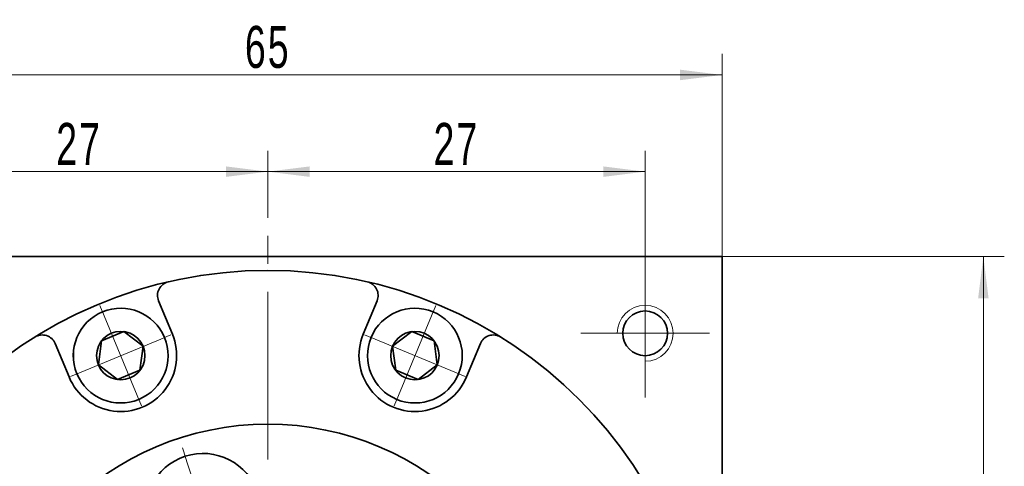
# Model space of a CAD drawing. Header units: millimetres. Extents: x -54 to 458, y -16 to 346.
# Tile 6 of 6: x 258 to 328, y 269 to 301. Entities that reach past the tile are written whole.
import ezdxf

# ---------------------------------------------------------------- set-up
doc = ezdxf.new("R2010")
doc.units = ezdxf.units.MM
doc.set_wipeout_variables(frame=1)
doc.linetypes.add('点画线', pattern=[18, 12, -2, 2, -2])
doc.layers.get('0').update_dxf_attribs({"lineweight": 35})
for name, color, linetype, lineweight in [('中心线层', 1, '点画线', 18), ('尺寸线层', 3, 'Continuous', 18), ('粗实线层', 7, 'Continuous', 35)]:
    doc.layers.add(name, color=color, linetype=linetype, lineweight=lineweight)
doc.styles.add('标准', font='txt', dxfattribs={"width": 0.667})
doc.dimstyles.new('a4-1-1', dxfattribs={"dimtxt": 3, "dimasz": 3, "dimexe": 1.5, "dimexo": 0, "dimgap": 0.5, "dimtad": 1, "dimdec": 3, "dimdsep": 46, "dimtxsty": '标准', "dimblk": '_CAXARROW', "dimcen": 0, "dimdle": 4, "dimazin": 2, "dimtfac": 0.707107, "dimtdec": 3, "dimtix": 1, "dimtmove": 2, "dimatfit": 3, "dimfxl": 1, "dimfrac": 2, "dimtolj": 1, "dimtzin": 0, "dimarcsym": 1})

# ---------------------------------------------------------------- blocks, each defined once
blk = doc.blocks.new('*X6')
at = {"layer": '尺寸线层', "linetype": 'Continuous', "transparency": 16777216}
for points in [[(248.359, 290.428), (251.359, 290.803), (251.359, 290.053)], [(275.359, 290.428), (272.359, 290.803), (272.359, 290.053)]]:
    blk.add_hatch(color=0, dxfattribs=at).paths.add_polyline_path(points, flags=0)
at = {"layer": '尺寸线层', "color": 0, "linetype": 'Continuous', "transparency": 16777216}
for p, q in [((248.359, 283.464), (248.359, 291.928)), ((275.359, 287.136), (275.359, 291.928)), ((248.359, 290.428), (275.359, 290.428))]:
    blk.add_line(p, q, dxfattribs=at)
at = {"layer": '尺寸线层', "color": 0, "transparency": 16777216, "insert": (261.859, 292.411), "char_height": 3, "width": 6, "attachment_point": 5, "line_spacing_factor": 1.15057, "style": '标准'}
blk.add_mtext('\\T1.1;27', dxfattribs=at)
blk = doc.blocks.new('_CAXARROW')
blk.add_hatch(color=0).paths.add_polyline_path([(0, 0), (-1, 0.125), (-1, -0.125)], flags=0)
blk = doc.blocks.new('*X7')
at = {"layer": '尺寸线层', "linetype": 'Continuous', "transparency": 16777216}
for points in [[(275.359, 290.428), (278.359, 290.803), (278.359, 290.053)], [(302.359, 290.428), (299.359, 290.803), (299.359, 290.053)]]:
    blk.add_hatch(color=0, dxfattribs=at).paths.add_polyline_path(points, flags=0)
at = {"layer": '尺寸线层', "color": 0, "linetype": 'Continuous', "transparency": 16777216}
for p, q in [((275.359, 287.136), (275.359, 291.928)), ((302.359, 283.464), (302.359, 291.928)), ((275.359, 290.428), (302.359, 290.428))]:
    blk.add_line(p, q, dxfattribs=at)
at = {"layer": '尺寸线层', "color": 0, "transparency": 16777216, "insert": (288.859, 292.411), "char_height": 3, "width": 6, "attachment_point": 5, "line_spacing_factor": 1.15057, "style": '标准'}
blk.add_mtext('\\T1.1;27', dxfattribs=at)
blk = doc.blocks.new('*X11')
at = {"layer": '尺寸线层', "linetype": 'Continuous', "transparency": 16777216}
for points in [[(242.859, 297.346), (245.859, 297.721), (245.859, 296.971)], [(307.859, 297.346), (304.859, 297.721), (304.859, 296.971)]]:
    blk.add_hatch(color=0, dxfattribs=at).paths.add_polyline_path(points, flags=0)
at = {"layer": '尺寸线层', "color": 0, "linetype": 'Continuous', "transparency": 16777216}
for p, q in [((242.859, 284.364), (242.859, 298.846)), ((307.859, 284.364), (307.859, 298.846)), ((242.859, 297.346), (307.859, 297.346))]:
    blk.add_line(p, q, dxfattribs=at)
at = {"layer": '尺寸线层', "color": 0, "transparency": 16777216, "insert": (275.359, 299.329), "char_height": 3, "width": 6, "attachment_point": 5, "line_spacing_factor": 1.15057, "style": '标准'}
blk.add_mtext('\\T1.1;65', dxfattribs=at)
blk = doc.blocks.new('*X13')
at = {"layer": '尺寸线层', "linetype": 'Continuous', "transparency": 16777216}
for points in [[(326.557, 284.364), (326.932, 281.364), (326.182, 281.364)], [(326.557, 111.864), (326.932, 114.864), (326.182, 114.864)]]:
    blk.add_hatch(color=0, dxfattribs=at).paths.add_polyline_path(points, flags=0)
at = {"layer": '尺寸线层', "color": 0, "linetype": 'Continuous', "transparency": 16777216}
for p, q in [((307.859, 284.364), (328.057, 284.364)), ((326.557, 284.364), (326.557, 111.864)), ((305.359, 111.864), (328.057, 111.864))]:
    blk.add_line(p, q, dxfattribs=at)
at = {"layer": '尺寸线层', "color": 0, "transparency": 16777216, "insert": (324.565, 198.114), "char_height": 3, "width": 13.87072, "attachment_point": 5, "rotation": 90, "line_spacing_factor": 1.15057, "style": '标准'}
blk.add_mtext('\\T1.1;172.5', dxfattribs=at)
blk = doc.blocks.new('*X15')
at = {"layer": '中心线层', "linetype": '点画线', "lineweight": 18}
for p, q in [((0, -3.89), (0, 3.89)), ((-3.89, 0), (3.89, 0))]:
    blk.add_line(p, q, dxfattribs=at)
at = {"layer": '粗实线层'}
for p, q in [((-1.732, 0), (-0.866, 1.5)), ((-0.866, 1.5), (0.866, 1.5)), ((1.732, 0), (0.866, 1.5)), ((1.732, 0), (0.866, 1.5)), ((-1.732, 0), (-0.866, -1.5)), ((1.732, 0), (0.866, -1.5)), ((-0.866, -1.5), (0.866, -1.5))]:
    blk.add_line(p, q, dxfattribs=at)
blk.add_circle((0, 0), 1.732, dxfattribs=at)
for start, end in [(0, 180), (180, 360)]:
    blk.add_arc((0, 0), 3.39, start, end, dxfattribs=at)
blk = doc.blocks.new('*X27')
at = {"layer": '中心线层', "linetype": '点画线', "lineweight": 18}
for p, q in [((0, -4.765), (0, 4.765)), ((-4.765, 0), (4.765, 0))]:
    blk.add_line(p, q, dxfattribs=at)
at = {"layer": '粗实线层'}
for p, q in [((-2.309, 0), (-1.155, 2)), ((-1.155, 2), (1.155, 2)), ((2.309, 0), (1.155, 2)), ((2.309, 0), (1.155, 2)), ((-2.309, 0), (-1.155, -2)), ((2.309, 0), (1.155, -2)), ((-1.155, -2), (1.155, -2))]:
    blk.add_line(p, q, dxfattribs=at)
blk.add_circle((0, 0), 2.309, dxfattribs=at)
for start, end in [(0, 180), (180, 360)]:
    blk.add_arc((0, 0), 4.14, start, end, dxfattribs=at)
blk = doc.blocks.new('243gh_1')
at = {"layer": '粗实线层'}
blk.add_circle((0, 0), 8, dxfattribs=at)
blk.add_wipeout([(-10.86, 0), (-10.86, 0.024), (-10.86, 0.049), (-10.861, 0.073), (-10.861, 0.097), (-10.862, 0.121), (-10.863, 0.146), (-10.863, 0.17), (-10.865, 0.194), (-10.866, 0.218), (-10.867, 0.242), (-10.869, 0.267), (-10.87, 0.291), (-10.872, 0.315), (-10.874, 0.339), (-10.876, 0.363), (-10.878, 0.388), (-10.881, 0.412), (-10.883, 0.436), (-10.886, 0.46), (-10.888, 0.484), (-10.891, 0.508), (-10.894, 0.532), (-10.898, 0.556), (-10.901, 0.58), (-10.904, 0.604), (-10.908, 0.628), (-10.912, 0.652), (-10.916, 0.676), (-10.92, 0.7), (-10.924, 0.724), (-10.924, 0.724), (-10.962, 0.913), (-11.009, 1.1), (-11.064, 1.284), (-11.128, 1.465), (-11.2, 1.644), (-11.281, 1.819), (-11.369, 1.99), (-11.466, 2.156), (-11.57, 2.318), (-11.681, 2.475), (-11.8, 2.627), (-11.926, 2.773), (-12.058, 2.912), (-12.196, 3.046), (-12.341, 3.173), (-12.491, 3.293), (-12.647, 3.406), (-12.808, 3.512), (-12.974, 3.61), (-13.144, 3.7), (-13.318, 3.783), (-13.495, 3.857), (-13.676, 3.923), (-13.86, 3.98), (-14.046, 4.029), (-14.234, 4.069), (-14.424, 4.1), (-14.616, 4.122), (-14.808, 4.136), (-15, 4.14), (-15, 4.14), (-15.192, 4.136), (-15.384, 4.122), (-15.576, 4.1), (-15.766, 4.069), (-15.954, 4.029), (-16.14, 3.98), (-16.324, 3.923), (-16.505, 3.857), (-16.682, 3.783), (-16.856, 3.7), (-17.026, 3.61), (-17.192, 3.512), (-17.353, 3.406), (-17.509, 3.293), (-17.659, 3.173), (-17.804, 3.046), (-17.942, 2.912), (-18.074, 2.773), (-18.2, 2.627), (-18.319, 2.475), (-18.43, 2.318), (-18.534, 2.156), (-18.631, 1.99), (-18.719, 1.819), (-18.8, 1.644), (-18.872, 1.465), (-18.936, 1.284), (-18.991, 1.1), (-19.038, 0.913), (-19.076, 0.724), (-19.076, 0.724), (-19.08, 0.7), (-19.084, 0.676), (-19.088, 0.652), (-19.092, 0.628), (-19.096, 0.604), (-19.099, 0.58), (-19.102, 0.556), (-19.106, 0.532), (-19.109, 0.508), (-19.112, 0.484), (-19.114, 0.46), (-19.117, 0.436), (-19.119, 0.412), (-19.122, 0.388), (-19.124, 0.363), (-19.126, 0.339), (-19.128, 0.315), (-19.13, 0.291), (-19.131, 0.267), (-19.133, 0.242), (-19.134, 0.218), (-19.135, 0.194), (-19.137, 0.17), (-19.137, 0.146), (-19.138, 0.121), (-19.139, 0.097), (-19.139, 0.073), (-19.14, 0.049), (-19.14, 0.024), (-19.14, 0), (-19.14, 0), (-19.134, -0.217), (-19.117, -0.433), (-19.089, -0.648), (-19.05, -0.861), (-18.999, -1.072), (-18.937, -1.279), (-18.865, -1.484), (-18.782, -1.684), (-18.689, -1.88), (-18.585, -2.07), (-18.472, -2.255), (-18.349, -2.433), (-18.217, -2.605), (-18.077, -2.77), (-17.927, -2.927), (-17.77, -3.077), (-17.605, -3.217), (-17.433, -3.349), (-17.255, -3.472), (-17.07, -3.585), (-16.88, -3.689), (-16.684, -3.782), (-16.484, -3.865), (-16.279, -3.937), (-16.072, -3.999), (-15.861, -4.05), (-15.648, -4.089), (-15.433, -4.117), (-15.217, -4.134), (-15, -4.14), (-15, -4.14), (-14.783, -4.134), (-14.567, -4.117), (-14.352, -4.089), (-14.139, -4.05), (-13.928, -3.999), (-13.721, -3.937), (-13.516, -3.865), (-13.316, -3.782), (-13.12, -3.689), (-12.93, -3.585), (-12.745, -3.472), (-12.567, -3.349), (-12.395, -3.217), (-12.23, -3.077), (-12.073, -2.927), (-11.923, -2.77), (-11.783, -2.605), (-11.651, -2.433), (-11.528, -2.255), (-11.415, -2.07), (-11.311, -1.88), (-11.218, -1.684), (-11.135, -1.484), (-11.063, -1.279), (-11.001, -1.072), (-10.95, -0.861), (-10.911, -0.648), (-10.883, -0.433), (-10.866, -0.217)]).dxf.layer = '粗实线层'
blk.add_circle((0, 0), 20.5, dxfattribs=at)
blk.add_blockref('*X27', (-15, 0), dxfattribs=at)
for points in [[(-3.356, 10.328), (-3.333, 10.336), (-3.31, 10.344), (-3.287, 10.352), (-3.264, 10.36), (-3.241, 10.368), (-3.218, 10.376), (-3.196, 10.384), (-3.173, 10.393), (-3.15, 10.401), (-3.127, 10.41), (-3.105, 10.419), (-3.082, 10.428), (-3.06, 10.437), (-3.038, 10.447), (-3.015, 10.456), (-2.993, 10.466), (-2.971, 10.475), (-2.948, 10.485), (-2.926, 10.495), (-2.904, 10.505), (-2.882, 10.515), (-2.86, 10.526), (-2.838, 10.536), (-2.817, 10.547), (-2.795, 10.557), (-2.773, 10.568), (-2.751, 10.579), (-2.73, 10.59), (-2.708, 10.602), (-2.687, 10.613), (-2.687, 10.613), (-2.519, 10.707), (-2.356, 10.81), (-2.198, 10.919), (-2.045, 11.036), (-1.898, 11.16), (-1.756, 11.291), (-1.621, 11.428), (-1.492, 11.571), (-1.371, 11.72), (-1.256, 11.874), (-1.148, 12.034), (-1.048, 12.199), (-0.956, 12.368), (-0.872, 12.541), (-0.796, 12.717), (-0.728, 12.898), (-0.669, 13.081), (-0.618, 13.266), (-0.576, 13.454), (-0.542, 13.644), (-0.518, 13.835), (-0.502, 14.027), (-0.496, 14.219), (-0.498, 14.411), (-0.509, 14.604), (-0.529, 14.795), (-0.558, 14.985), (-0.596, 15.174), (-0.643, 15.361), (-0.698, 15.545), (-0.698, 15.545), (-0.762, 15.727), (-0.834, 15.905), (-0.914, 16.08), (-1.002, 16.251), (-1.099, 16.418), (-1.202, 16.58), (-1.314, 16.737), (-1.432, 16.889), (-1.558, 17.035), (-1.69, 17.175), (-1.828, 17.309), (-1.972, 17.436), (-2.123, 17.556), (-2.278, 17.669), (-2.439, 17.775), (-2.605, 17.874), (-2.775, 17.964), (-2.948, 18.047), (-3.126, 18.121), (-3.307, 18.187), (-3.491, 18.244), (-3.677, 18.293), (-3.865, 18.334), (-4.055, 18.365), (-4.246, 18.388), (-4.438, 18.401), (-4.63, 18.406), (-4.823, 18.402), (-5.015, 18.388), (-5.206, 18.366), (-5.206, 18.366), (-5.23, 18.363), (-5.254, 18.359), (-5.278, 18.356), (-5.302, 18.352), (-5.326, 18.348), (-5.35, 18.344), (-5.374, 18.339), (-5.398, 18.335), (-5.422, 18.33), (-5.445, 18.326), (-5.469, 18.321), (-5.493, 18.316), (-5.517, 18.311), (-5.54, 18.306), (-5.564, 18.3), (-5.588, 18.295), (-5.611, 18.289), (-5.635, 18.283), (-5.658, 18.277), (-5.682, 18.271), (-5.705, 18.265), (-5.729, 18.259), (-5.752, 18.252), (-5.775, 18.246), (-5.799, 18.239), (-5.822, 18.232), (-5.845, 18.225), (-5.868, 18.218), (-5.891, 18.211), (-5.915, 18.203), (-5.915, 18.203), (-6.119, 18.131), (-6.319, 18.048), (-6.515, 17.955), (-6.705, 17.851), (-6.89, 17.738), (-7.069, 17.615), (-7.241, 17.483), (-7.405, 17.342), (-7.563, 17.193), (-7.712, 17.036), (-7.853, 16.871), (-7.985, 16.699), (-8.107, 16.521), (-8.221, 16.336), (-8.324, 16.145), (-8.417, 15.95), (-8.5, 15.749), (-8.573, 15.545), (-8.634, 15.337), (-8.685, 15.127), (-8.724, 14.913), (-8.753, 14.699), (-8.77, 14.483), (-8.775, 14.266), (-8.77, 14.049), (-8.753, 13.833), (-8.724, 13.618), (-8.685, 13.405), (-8.634, 13.194), (-8.573, 12.987), (-8.573, 12.987), (-8.5, 12.782), (-8.417, 12.582), (-8.324, 12.386), (-8.221, 12.196), (-8.107, 12.011), (-7.985, 11.832), (-7.853, 11.66), (-7.712, 11.496), (-7.563, 11.338), (-7.405, 11.189), (-7.241, 11.048), (-7.069, 10.917), (-6.89, 10.794), (-6.705, 10.681), (-6.515, 10.577), (-6.319, 10.484), (-6.119, 10.401), (-5.915, 10.328), (-5.707, 10.267), (-5.496, 10.216), (-5.283, 10.177), (-5.068, 10.149), (-4.852, 10.132), (-4.635, 10.126), (-4.419, 10.132), (-4.203, 10.149), (-3.988, 10.177), (-3.775, 10.216), (-3.564, 10.267)], [(8.786, 6.383), (8.8, 6.364), (8.815, 6.344), (8.829, 6.325), (8.844, 6.306), (8.859, 6.286), (8.874, 6.267), (8.889, 6.248), (8.904, 6.229), (8.919, 6.21), (8.934, 6.191), (8.95, 6.173), (8.965, 6.154), (8.981, 6.135), (8.997, 6.117), (9.013, 6.099), (9.028, 6.08), (9.045, 6.062), (9.061, 6.044), (9.077, 6.026), (9.093, 6.008), (9.11, 5.991), (9.127, 5.973), (9.143, 5.955), (9.16, 5.938), (9.177, 5.92), (9.194, 5.903), (9.211, 5.886), (9.228, 5.869), (9.246, 5.852), (9.263, 5.835), (9.263, 5.835), (9.405, 5.705), (9.553, 5.581), (9.706, 5.465), (9.864, 5.355), (10.027, 5.253), (10.195, 5.159), (10.368, 5.073), (10.543, 4.995), (10.723, 4.925), (10.905, 4.864), (11.09, 4.811), (11.278, 4.767), (11.467, 4.731), (11.657, 4.704), (11.849, 4.687), (12.041, 4.678), (12.234, 4.678), (12.426, 4.687), (12.618, 4.705), (12.808, 4.732), (12.998, 4.768), (13.185, 4.812), (13.37, 4.865), (13.552, 4.927), (13.732, 4.997), (13.907, 5.075), (14.079, 5.162), (14.247, 5.256), (14.41, 5.358), (14.569, 5.467), (14.569, 5.467), (14.722, 5.584), (14.869, 5.708), (15.011, 5.838), (15.146, 5.975), (15.275, 6.118), (15.397, 6.267), (15.512, 6.421), (15.62, 6.581), (15.72, 6.745), (15.812, 6.914), (15.897, 7.087), (15.973, 7.264), (16.041, 7.444), (16.101, 7.627), (16.152, 7.813), (16.194, 8), (16.228, 8.19), (16.252, 8.381), (16.268, 8.573), (16.275, 8.765), (16.273, 8.958), (16.262, 9.15), (16.242, 9.341), (16.213, 9.531), (16.175, 9.72), (16.129, 9.907), (16.074, 10.092), (16.011, 10.273), (15.939, 10.452), (15.859, 10.627), (15.859, 10.627), (15.848, 10.649), (15.837, 10.67), (15.826, 10.692), (15.815, 10.714), (15.804, 10.735), (15.793, 10.757), (15.781, 10.778), (15.77, 10.799), (15.758, 10.821), (15.746, 10.842), (15.734, 10.863), (15.722, 10.884), (15.71, 10.905), (15.698, 10.926), (15.685, 10.947), (15.673, 10.968), (15.66, 10.988), (15.647, 11.009), (15.634, 11.029), (15.621, 11.05), (15.608, 11.07), (15.595, 11.091), (15.582, 11.111), (15.568, 11.131), (15.554, 11.151), (15.541, 11.171), (15.527, 11.191), (15.513, 11.211), (15.499, 11.231), (15.485, 11.25), (15.485, 11.25), (15.353, 11.422), (15.212, 11.587), (15.063, 11.744), (14.905, 11.893), (14.741, 12.034), (14.569, 12.166), (14.39, 12.289), (14.205, 12.402), (14.015, 12.506), (13.819, 12.599), (13.619, 12.682), (13.415, 12.754), (13.207, 12.816), (12.996, 12.866), (12.783, 12.906), (12.568, 12.934), (12.352, 12.951), (12.135, 12.957), (11.919, 12.951), (11.703, 12.934), (11.488, 12.906), (11.275, 12.866), (11.064, 12.816), (10.856, 12.754), (10.652, 12.682), (10.451, 12.599), (10.256, 12.506), (10.065, 12.402), (9.88, 12.289), (9.702, 12.166), (9.702, 12.166), (9.53, 12.034), (9.365, 11.893), (9.208, 11.744), (9.059, 11.587), (8.918, 11.422), (8.786, 11.25), (8.663, 11.072), (8.55, 10.887), (8.446, 10.696), (8.353, 10.501), (8.27, 10.3), (8.198, 10.096), (8.136, 9.888), (8.086, 9.678), (8.046, 9.464), (8.018, 9.25), (8.001, 9.033), (7.995, 8.817), (8.001, 8.6), (8.018, 8.384), (8.046, 8.169), (8.086, 7.956), (8.136, 7.745), (8.198, 7.537), (8.27, 7.333), (8.353, 7.133), (8.446, 6.937), (8.55, 6.747), (8.663, 6.562)], [(8.786, -6.383), (8.772, -6.403), (8.758, -6.423), (8.744, -6.443), (8.73, -6.463), (8.716, -6.483), (8.702, -6.503), (8.689, -6.523), (8.676, -6.543), (8.662, -6.563), (8.649, -6.584), (8.636, -6.604), (8.623, -6.625), (8.61, -6.645), (8.598, -6.666), (8.585, -6.687), (8.573, -6.708), (8.56, -6.729), (8.548, -6.75), (8.536, -6.771), (8.524, -6.792), (8.513, -6.813), (8.501, -6.834), (8.489, -6.856), (8.478, -6.877), (8.467, -6.898), (8.455, -6.92), (8.444, -6.942), (8.433, -6.963), (8.423, -6.985), (8.412, -7.007), (8.412, -7.007), (8.332, -7.182), (8.26, -7.36), (8.196, -7.542), (8.141, -7.726), (8.095, -7.913), (8.057, -8.102), (8.029, -8.292), (8.009, -8.484), (7.998, -8.676), (7.996, -8.869), (8.002, -9.061), (8.018, -9.253), (8.043, -9.444), (8.077, -9.633), (8.119, -9.821), (8.17, -10.007), (8.229, -10.19), (8.298, -10.37), (8.374, -10.546), (8.458, -10.719), (8.551, -10.888), (8.651, -11.053), (8.759, -11.212), (8.874, -11.366), (8.996, -11.515), (9.124, -11.658), (9.26, -11.795), (9.401, -11.926), (9.549, -12.049), (9.702, -12.166), (9.702, -12.166), (9.86, -12.276), (10.023, -12.378), (10.191, -12.472), (10.363, -12.558), (10.539, -12.637), (10.718, -12.707), (10.901, -12.768), (11.086, -12.822), (11.273, -12.866), (11.462, -12.902), (11.653, -12.929), (11.844, -12.947), (12.037, -12.956), (12.229, -12.956), (12.421, -12.947), (12.613, -12.929), (12.804, -12.902), (12.993, -12.867), (13.18, -12.823), (13.365, -12.77), (13.548, -12.708), (13.727, -12.639), (13.903, -12.56), (14.075, -12.474), (14.243, -12.38), (14.406, -12.278), (14.565, -12.169), (14.718, -12.052), (14.866, -11.929), (15.007, -11.799), (15.007, -11.799), (15.025, -11.782), (15.042, -11.765), (15.059, -11.748), (15.076, -11.73), (15.093, -11.713), (15.11, -11.696), (15.127, -11.678), (15.144, -11.661), (15.161, -11.643), (15.177, -11.625), (15.193, -11.607), (15.21, -11.589), (15.226, -11.571), (15.242, -11.553), (15.258, -11.535), (15.274, -11.517), (15.29, -11.498), (15.305, -11.48), (15.321, -11.461), (15.336, -11.442), (15.352, -11.423), (15.367, -11.405), (15.382, -11.386), (15.397, -11.366), (15.412, -11.347), (15.427, -11.328), (15.441, -11.309), (15.456, -11.289), (15.47, -11.27), (15.485, -11.25), (15.485, -11.25), (15.607, -11.072), (15.721, -10.887), (15.824, -10.696), (15.917, -10.501), (16, -10.3), (16.073, -10.096), (16.134, -9.888), (16.185, -9.678), (16.224, -9.464), (16.253, -9.25), (16.27, -9.033), (16.275, -8.817), (16.27, -8.6), (16.253, -8.384), (16.224, -8.169), (16.185, -7.956), (16.134, -7.745), (16.073, -7.537), (16, -7.333), (15.917, -7.133), (15.824, -6.937), (15.721, -6.747), (15.607, -6.562), (15.485, -6.383), (15.353, -6.211), (15.212, -6.047), (15.063, -5.889), (14.905, -5.74), (14.741, -5.599), (14.569, -5.467), (14.569, -5.467), (14.39, -5.345), (14.205, -5.231), (14.015, -5.128), (13.819, -5.035), (13.619, -4.952), (13.415, -4.879), (13.207, -4.818), (12.996, -4.767), (12.783, -4.728), (12.568, -4.699), (12.352, -4.682), (12.135, -4.677), (11.919, -4.682), (11.703, -4.699), (11.488, -4.728), (11.275, -4.767), (11.064, -4.818), (10.856, -4.879), (10.652, -4.952), (10.451, -5.035), (10.256, -5.128), (10.065, -5.231), (9.88, -5.345), (9.702, -5.467), (9.53, -5.599), (9.365, -5.74), (9.208, -5.889), (9.059, -6.047), (8.918, -6.211)], [(-3.356, -10.328), (-3.379, -10.321), (-3.402, -10.314), (-3.425, -10.307), (-3.449, -10.3), (-3.472, -10.293), (-3.495, -10.286), (-3.518, -10.279), (-3.542, -10.273), (-3.565, -10.267), (-3.589, -10.26), (-3.612, -10.254), (-3.636, -10.248), (-3.659, -10.243), (-3.683, -10.237), (-3.707, -10.231), (-3.73, -10.226), (-3.754, -10.221), (-3.778, -10.216), (-3.801, -10.211), (-3.825, -10.206), (-3.849, -10.201), (-3.873, -10.197), (-3.897, -10.192), (-3.921, -10.188), (-3.944, -10.184), (-3.968, -10.18), (-3.992, -10.176), (-4.016, -10.172), (-4.04, -10.169), (-4.064, -10.165), (-4.064, -10.165), (-4.256, -10.143), (-4.448, -10.13), (-4.64, -10.126), (-4.832, -10.131), (-5.024, -10.144), (-5.216, -10.167), (-5.406, -10.198), (-5.594, -10.238), (-5.78, -10.287), (-5.964, -10.345), (-6.145, -10.411), (-6.322, -10.485), (-6.496, -10.568), (-6.666, -10.658), (-6.831, -10.756), (-6.992, -10.862), (-7.148, -10.975), (-7.298, -11.096), (-7.443, -11.223), (-7.581, -11.357), (-7.713, -11.497), (-7.838, -11.643), (-7.957, -11.795), (-8.068, -11.952), (-8.172, -12.114), (-8.268, -12.28), (-8.356, -12.451), (-8.437, -12.626), (-8.509, -12.805), (-8.573, -12.987), (-8.573, -12.987), (-8.628, -13.171), (-8.674, -13.358), (-8.712, -13.546), (-8.741, -13.737), (-8.761, -13.928), (-8.773, -14.12), (-8.775, -14.313), (-8.768, -14.505), (-8.753, -14.697), (-8.728, -14.888), (-8.695, -15.078), (-8.653, -15.265), (-8.602, -15.451), (-8.543, -15.634), (-8.475, -15.814), (-8.399, -15.991), (-8.314, -16.164), (-8.222, -16.333), (-8.122, -16.498), (-8.015, -16.657), (-7.9, -16.812), (-7.778, -16.961), (-7.649, -17.104), (-7.514, -17.241), (-7.373, -17.372), (-7.225, -17.495), (-7.073, -17.612), (-6.914, -17.722), (-6.751, -17.824), (-6.584, -17.919), (-6.584, -17.919), (-6.562, -17.93), (-6.541, -17.941), (-6.519, -17.952), (-6.497, -17.963), (-6.476, -17.974), (-6.454, -17.985), (-6.432, -17.996), (-6.41, -18.006), (-6.388, -18.016), (-6.366, -18.027), (-6.344, -18.037), (-6.322, -18.047), (-6.3, -18.056), (-6.278, -18.066), (-6.255, -18.076), (-6.233, -18.085), (-6.211, -18.094), (-6.188, -18.104), (-6.166, -18.113), (-6.143, -18.122), (-6.12, -18.13), (-6.098, -18.139), (-6.075, -18.147), (-6.052, -18.156), (-6.029, -18.164), (-6.007, -18.172), (-5.984, -18.18), (-5.961, -18.188), (-5.938, -18.196), (-5.915, -18.203), (-5.915, -18.203), (-5.707, -18.265), (-5.496, -18.315), (-5.283, -18.355), (-5.068, -18.383), (-4.852, -18.4), (-4.635, -18.406), (-4.419, -18.4), (-4.203, -18.383), (-3.988, -18.355), (-3.775, -18.315), (-3.564, -18.265), (-3.356, -18.203), (-3.152, -18.131), (-2.951, -18.048), (-2.756, -17.955), (-2.565, -17.851), (-2.38, -17.738), (-2.202, -17.615), (-2.03, -17.483), (-1.865, -17.342), (-1.708, -17.193), (-1.559, -17.036), (-1.418, -16.871), (-1.286, -16.699), (-1.163, -16.521), (-1.05, -16.336), (-0.946, -16.145), (-0.853, -15.95), (-0.77, -15.749), (-0.698, -15.545), (-0.698, -15.545), (-0.636, -15.337), (-0.586, -15.127), (-0.546, -14.913), (-0.518, -14.699), (-0.501, -14.483), (-0.495, -14.266), (-0.501, -14.049), (-0.518, -13.833), (-0.546, -13.618), (-0.586, -13.405), (-0.636, -13.194), (-0.698, -12.987), (-0.77, -12.782), (-0.853, -12.582), (-0.946, -12.386), (-1.05, -12.196), (-1.163, -12.011), (-1.286, -11.832), (-1.418, -11.66), (-1.559, -11.496), (-1.708, -11.338), (-1.865, -11.189), (-2.03, -11.048), (-2.202, -10.917), (-2.38, -10.794), (-2.565, -10.681), (-2.756, -10.577), (-2.951, -10.484), (-3.152, -10.401)]]:
    blk.add_wipeout(points).dxf.layer = '粗实线层'
blk.add_circle((0, 0), 9.5, dxfattribs=at)
for p, rotation in [((-4.635, 14.266), 288.0000000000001), ((12.135, 8.817), 216), ((12.135, -8.817), 144), ((-4.635, -14.266), 72.00000000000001)]:
    blk.add_blockref('*X27', p, dxfattribs=dict(at, rotation=rotation))

msp = doc.modelspace()

# ---------------------------------------------------------------- linework, layer by layer
at = {"layer": '中心线层'}
for p, q in [((275.359, 107.8336), (275.359, 287.1358)), ((302.359, 283.4636), (302.359, 274.2636)), ((297.759, 278.8636), (306.959, 278.8636))]:
    msp.add_line(p, q, dxfattribs=at)
at = {"layer": '粗实线层'}
for p, q in [((242.859, 284.3636), (307.859, 284.3636)), ((307.859, 219.3636), (307.859, 284.3636)), ((268.5307, 278.801), (267.5406, 281.1914)), ((282.1873, 278.801), (283.1774, 281.1914)), ((261.1397, 275.7395), (260.1495, 278.1299)), ((289.5783, 275.7395), (290.5684, 278.1299))]:
    msp.add_line(p, q, dxfattribs=at)
for centre, radius in [((275.359, 251.8636), 31.5), ((302.359, 278.8636), 1.6)]:
    msp.add_circle(centre, radius, dxfattribs=at)
for centre, radius, start, end in [((268.4644, 281.5741), 1, 103.064537, 202.500054), ((282.2535, 281.5741), 1, 337.499946, 76.935463), ((259.2257, 277.7472), 1, 22.499946, 121.935463), ((264.8352, 277.2702), 4, 202.5, 22.5), ((285.8828, 277.2702), 4, 157.5, 337.5), ((291.4923, 277.7472), 1, 58.064537, 157.500054)]:
    msp.add_arc(centre, radius, start, end, dxfattribs=at)
at = {"layer": '粗实线层', "lineweight": 18}
msp.add_arc((302.359, 278.8636), 2, 270, 180, dxfattribs=at)

# ---------------------------------------------------------------- dimensions: what is measured, and where the dimension line sits
at = {"layer": '尺寸线层'}
for base, p1, p2, picture, middle in [((307.859, 297.3457), (242.859, 284.3636), (307.859, 284.3636), '*X11', (275.359, 299.3289)), ((275.359, 290.4278), (248.359, 283.4636), (275.359, 287.1358), '*X6', (261.859, 292.411)), ((302.359, 290.4278), (275.359, 287.1358), (302.359, 283.4636), '*X7', (288.859, 292.411))]:
    dim = msp.add_linear_dim(base=base, p1=p1, p2=p2, dimstyle='a4-1-1', override={"dimsah": 1, "dimtfill": 1, "dimtzin": 0}, dxfattribs=at)
    dim.commit()
    dim.dimension.update_dxf_attribs({"geometry": picture, "text_midpoint": middle})
dim = msp.add_linear_dim(base=(326.5568, 111.8636), p1=(307.859, 284.3636), p2=(305.359, 111.8636), angle=270, dimstyle='a4-1-1', override={"dimsah": 1, "dimtfill": 1, "dimtzin": 0}, dxfattribs=at)
dim.commit()
dim.dimension.update_dxf_attribs({"geometry": '*X13', "text_midpoint": (324.5652, 198.1136)})

# ---------------------------------------------------------------- next in the draw order: wipeouts: each hides what was drawn before it
for points in [[(267.9671, 278.5675), (267.959, 278.587), (267.9508, 278.6063), (267.9424, 278.6257), (267.934, 278.6449), (267.9254, 278.6641), (267.9166, 278.6833), (267.9078, 278.7024), (267.8989, 278.7215), (267.8898, 278.7405), (267.8806, 278.7594), (267.8713, 278.7783), (267.8619, 278.7971), (267.8523, 278.8159), (267.8427, 278.8346), (267.8329, 278.8532), (267.823, 278.8718), (267.813, 278.8903), (267.8029, 278.9088), (267.7927, 278.9272), (267.7823, 278.9455), (267.7719, 278.9638), (267.7613, 278.982), (267.7506, 279.0001), (267.7398, 279.0182), (267.7289, 279.0362), (267.7179, 279.0541), (267.7067, 279.072), (267.6955, 279.0898), (267.6841, 279.1075), (267.6727, 279.1252), (267.6727, 279.1252), (267.5841, 279.2541), (267.4896, 279.3788), (267.3895, 279.499), (267.284, 279.6145), (267.1732, 279.725), (267.0575, 279.8302), (266.937, 279.93), (266.8121, 280.0242), (266.6829, 280.1124), (266.5498, 280.1946), (266.4131, 280.2706), (266.273, 280.3402), (266.1298, 280.4033), (265.9839, 280.4597), (265.8356, 280.5093), (265.6851, 280.552), (265.5328, 280.5877), (265.379, 280.6163), (265.224, 280.6379), (265.0682, 280.6522), (264.912, 280.6594), (264.7555, 280.6593), (264.5993, 280.652), (264.4435, 280.6375), (264.2886, 280.6159), (264.1348, 280.5871), (263.9825, 280.5513), (263.8321, 280.5084), (263.6838, 280.4587), (263.5379, 280.4022), (263.5379, 280.4022), (263.3948, 280.339), (263.2547, 280.2693), (263.1181, 280.1932), (262.9851, 280.1109), (262.856, 280.0225), (262.7311, 279.9282), (262.6107, 279.8283), (262.4951, 279.723), (262.3844, 279.6124), (262.279, 279.4969), (262.179, 279.3766), (262.0846, 279.2518), (261.9961, 279.1228), (261.9137, 278.9898), (261.8375, 278.8532), (261.7676, 278.7132), (261.7043, 278.5702), (261.6477, 278.4244), (261.5979, 278.2761), (261.5549, 278.1257), (261.5189, 277.9734), (261.49, 277.8197), (261.4682, 277.6648), (261.4536, 277.509), (261.4462, 277.3528), (261.446, 277.1963), (261.453, 277.0401), (261.4672, 276.8843), (261.4886, 276.7293), (261.5171, 276.5755), (261.5171, 276.5755), (261.5215, 276.5549), (261.526, 276.5343), (261.5307, 276.5138), (261.5354, 276.4933), (261.5403, 276.4728), (261.5453, 276.4524), (261.5505, 276.432), (261.5557, 276.4116), (261.5611, 276.3912), (261.5667, 276.3709), (261.5723, 276.3506), (261.5781, 276.3304), (261.584, 276.3102), (261.59, 276.29), (261.5962, 276.2699), (261.6024, 276.2498), (261.6088, 276.2297), (261.6153, 276.2097), (261.622, 276.1897), (261.6288, 276.1698), (261.6357, 276.1499), (261.6427, 276.1301), (261.6498, 276.1103), (261.6571, 276.0905), (261.6645, 276.0708), (261.672, 276.0511), (261.6796, 276.0315), (261.6874, 276.0119), (261.6952, 275.9924), (261.7032, 275.9729), (261.7032, 275.9729), (261.7754, 275.8108), (261.856, 275.6527), (261.9447, 275.499), (262.0414, 275.3501), (262.1457, 275.2065), (262.2574, 275.0686), (262.3762, 274.9367), (262.5017, 274.8112), (262.6336, 274.6925), (262.7715, 274.5808), (262.9151, 274.4765), (263.0639, 274.3798), (263.2176, 274.291), (263.3758, 274.2105), (263.5379, 274.1383), (263.7036, 274.0747), (263.8724, 274.0198), (264.0438, 273.9739), (264.2174, 273.937), (264.3927, 273.9092), (264.5692, 273.8907), (264.7465, 273.8814), (264.9239, 273.8814), (265.1012, 273.8907), (265.2777, 273.9092), (265.453, 273.937), (265.6266, 273.9739), (265.798, 274.0198), (265.9668, 274.0747), (266.1325, 274.1383), (266.1325, 274.1383), (266.2946, 274.2105), (266.4528, 274.291), (266.6065, 274.3798), (266.7553, 274.4765), (266.8989, 274.5808), (267.0368, 274.6925), (267.1687, 274.8112), (267.2942, 274.9367), (267.413, 275.0686), (267.5247, 275.2065), (267.629, 275.3501), (267.7256, 275.499), (267.8144, 275.6527), (267.895, 275.8108), (267.9671, 275.9729), (268.0307, 276.1386), (268.0856, 276.3074), (268.1315, 276.4789), (268.1684, 276.6525), (268.1962, 276.8278), (268.2147, 277.0043), (268.224, 277.1815), (268.224, 277.359), (268.2147, 277.5362), (268.1962, 277.7127), (268.1684, 277.888), (268.1315, 278.0616), (268.0856, 278.2331), (268.0307, 278.4018)], [(289.0147, 275.9729), (289.0227, 275.9924), (289.0306, 276.0119), (289.0384, 276.0315), (289.046, 276.0511), (289.0535, 276.0708), (289.0609, 276.0905), (289.0681, 276.1103), (289.0753, 276.1301), (289.0823, 276.1499), (289.0892, 276.1698), (289.096, 276.1897), (289.1026, 276.2097), (289.1091, 276.2297), (289.1155, 276.2498), (289.1218, 276.2699), (289.128, 276.29), (289.134, 276.3102), (289.1399, 276.3304), (289.1457, 276.3506), (289.1513, 276.3709), (289.1568, 276.3912), (289.1622, 276.4116), (289.1675, 276.432), (289.1726, 276.4524), (289.1777, 276.4728), (289.1825, 276.4933), (289.1873, 276.5138), (289.1919, 276.5343), (289.1964, 276.5549), (289.2008, 276.5755), (289.2008, 276.5755), (289.2293, 276.7293), (289.2507, 276.8843), (289.265, 277.0401), (289.272, 277.1963), (289.2718, 277.3528), (289.2644, 277.509), (289.2497, 277.6648), (289.228, 277.8197), (289.199, 277.9734), (289.1631, 278.1257), (289.1201, 278.2761), (289.0703, 278.4244), (289.0136, 278.5702), (288.9503, 278.7132), (288.8805, 278.8532), (288.8043, 278.9898), (288.7218, 279.1228), (288.6333, 279.2518), (288.539, 279.3766), (288.439, 279.4969), (288.3336, 279.6124), (288.2229, 279.723), (288.1072, 279.8283), (287.9869, 279.9282), (287.862, 280.0225), (287.7329, 280.1109), (287.5999, 280.1932), (287.4632, 280.2693), (287.3232, 280.339), (287.1801, 280.4022), (287.1801, 280.4022), (287.0342, 280.4587), (286.8859, 280.5084), (286.7354, 280.5513), (286.5832, 280.5871), (286.4294, 280.6159), (286.2745, 280.6375), (286.1187, 280.652), (285.9624, 280.6593), (285.806, 280.6594), (285.6497, 280.6522), (285.494, 280.6379), (285.339, 280.6163), (285.1852, 280.5877), (285.0329, 280.552), (284.8824, 280.5093), (284.7341, 280.4597), (284.5881, 280.4033), (284.445, 280.3402), (284.3049, 280.2706), (284.1681, 280.1946), (284.0351, 280.1124), (283.9059, 280.0242), (283.781, 279.93), (283.6605, 279.8302), (283.5448, 279.725), (283.434, 279.6145), (283.3285, 279.499), (283.2284, 279.3788), (283.1339, 279.2541), (283.0453, 279.1252), (283.0453, 279.1252), (283.0338, 279.1075), (283.0225, 279.0898), (283.0112, 279.072), (283.0001, 279.0541), (282.9891, 279.0362), (282.9782, 279.0182), (282.9674, 279.0001), (282.9567, 278.982), (282.9461, 278.9638), (282.9357, 278.9455), (282.9253, 278.9272), (282.9151, 278.9088), (282.905, 278.8903), (282.895, 278.8718), (282.8851, 278.8532), (282.8753, 278.8346), (282.8656, 278.8159), (282.8561, 278.7971), (282.8467, 278.7783), (282.8374, 278.7594), (282.8282, 278.7405), (282.8191, 278.7215), (282.8102, 278.7024), (282.8013, 278.6833), (282.7926, 278.6641), (282.784, 278.6449), (282.7755, 278.6257), (282.7672, 278.6063), (282.7589, 278.587), (282.7508, 278.5675), (282.7508, 278.5675), (282.6872, 278.4018), (282.6324, 278.2331), (282.5864, 278.0616), (282.5495, 277.888), (282.5218, 277.7127), (282.5032, 277.5362), (282.4939, 277.359), (282.4939, 277.1815), (282.5032, 277.0043), (282.5218, 276.8278), (282.5495, 276.6525), (282.5864, 276.4789), (282.6324, 276.3074), (282.6872, 276.1386), (282.7508, 275.9729), (282.823, 275.8108), (282.9036, 275.6527), (282.9923, 275.499), (283.089, 275.3501), (283.1933, 275.2065), (283.305, 275.0686), (283.4238, 274.9367), (283.5493, 274.8112), (283.6812, 274.6925), (283.8191, 274.5808), (283.9627, 274.4765), (284.1115, 274.3798), (284.2652, 274.291), (284.4233, 274.2105), (284.5855, 274.1383), (284.5855, 274.1383), (284.7512, 274.0747), (284.92, 274.0198), (285.0914, 273.9739), (285.265, 273.937), (285.4403, 273.9092), (285.6168, 273.8907), (285.794, 273.8814), (285.9715, 273.8814), (286.1488, 273.8907), (286.3253, 273.9092), (286.5006, 273.937), (286.6742, 273.9739), (286.8456, 274.0198), (287.0144, 274.0747), (287.1801, 274.1383), (287.3422, 274.2105), (287.5004, 274.291), (287.6541, 274.3798), (287.8029, 274.4765), (287.9465, 274.5808), (288.0844, 274.6925), (288.2163, 274.8112), (288.3418, 274.9367), (288.4606, 275.0686), (288.5722, 275.2065), (288.6766, 275.3501), (288.7732, 275.499), (288.862, 275.6527), (288.9425, 275.8108)]]:
    msp.add_wipeout(points).dxf.layer = '粗实线层'

# ---------------------------------------------------------------- next in the draw order: block references
at = {"layer": '粗实线层'}
for p, rotation in [((264.8352, 277.2702), 22.5), ((285.8828, 277.2702), 337.5000000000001)]:
    msp.add_blockref('*X15', p, dxfattribs=dict(at, rotation=rotation))

# ---------------------------------------------------------------- next in the draw order: block references
msp.add_blockref('243gh_1', (275.359, 251.8636), dxfattribs=at)

doc.saveas('drawing.dxf')
